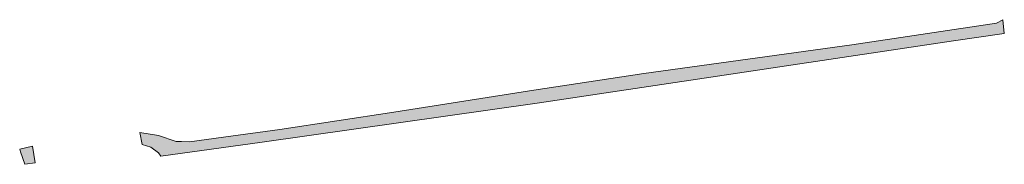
# Model space of a CAD drawing. Extents: x 97094 to 109644, y 463509 to 471969.
# Tile 33 of 256: x 99363 to 99450, y 467434 to 467447. Entities that reach past the tile are written whole.
import ezdxf

# ---------------------------------------------------------------- set-up
doc = ezdxf.new("R2010")
doc.units = 0
doc.layers.add('109 Onkruidbestrijding elementen', color=6, linetype='Continuous', lineweight=20, true_color=0xff00ff)

msp = doc.modelspace()

# ---------------------------------------------------------------- hatches: boundary and pattern name
at = {"layer": '109 Onkruidbestrijding elementen', "true_color": 0xff00ff}
for points in [[(99373.351, 467436.914), (99373.531, 467435.855), (99374.3, 467435.617), (99374.972, 467435.127), (99375.196, 467434.839), (99384.131, 467436.061), (99408.384, 467439.494), (99445.096, 467444.983), (99449.57, 467445.621), (99449.444, 467446.835), (99448.871, 467446.538), (99436.124, 467444.628), (99417.778, 467442.11), (99408.07, 467440.649), (99395.728, 467438.71), (99385.68, 467437.162), (99380.703, 467436.489), (99377.729, 467436.077), (99377.013, 467436.113), (99376.536, 467436.113), (99374.98, 467436.634), (99373.351, 467436.914)], [(99363.205, 467434.112), (99364.122, 467434.252), (99363.875, 467435.699), (99362.744, 467435.452), (99362.817, 467435.202), (99363.205, 467434.112)]]:
    msp.add_hatch(color=6, dxfattribs=at).paths.add_polyline_path(points)

# ---------------------------------------------------------------- linework, layer by layer
at = {"layer": '109 Onkruidbestrijding elementen', "color": 3, "true_color": 0x00ff00}
for points in [[(99373.351, 467436.914), (99373.531, 467435.855), (99374.3, 467435.617), (99374.972, 467435.127), (99375.196, 467434.839), (99384.131, 467436.061), (99408.384, 467439.494), (99445.096, 467444.983), (99449.57, 467445.621), (99449.444, 467446.835), (99448.871, 467446.538), (99436.124, 467444.628), (99417.778, 467442.11), (99408.07, 467440.649), (99395.728, 467438.71), (99385.68, 467437.162), (99380.703, 467436.489), (99377.729, 467436.077), (99377.013, 467436.113), (99376.536, 467436.113), (99374.98, 467436.634), (99373.351, 467436.914)], [(99363.205, 467434.112), (99364.122, 467434.252), (99363.875, 467435.699), (99362.744, 467435.452), (99362.817, 467435.202), (99363.205, 467434.112)]]:
    msp.add_lwpolyline(points, close=True, dxfattribs=at)

doc.saveas('drawing.dxf')
